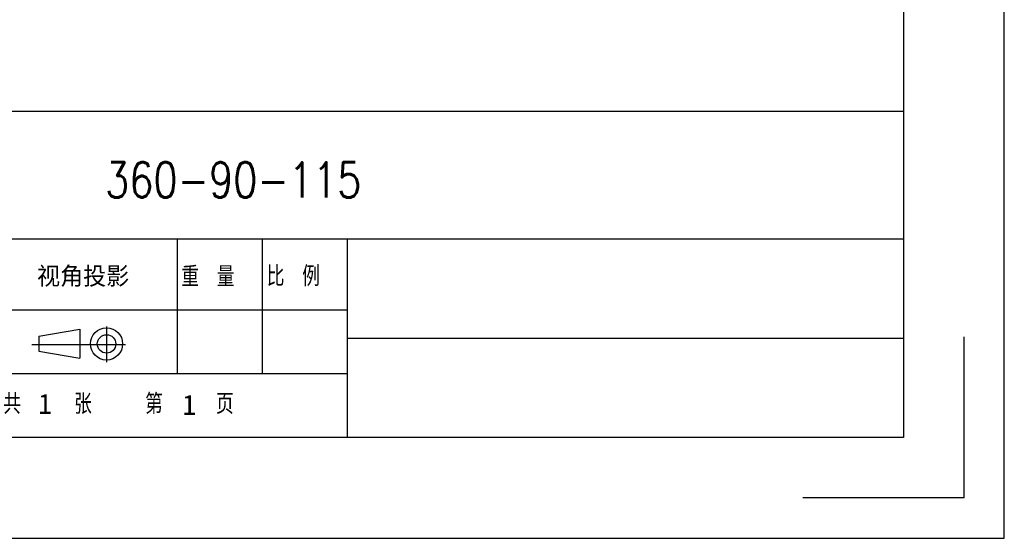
# Model space of a CAD drawing. Header units: millimetres. Extents: x -2787 to 4673, y -54 to 2046.
# Tile 107 of 124: x 3695 to 4673, y -54 to 460. Entities that reach past the tile are written whole.
import ezdxf

# ---------------------------------------------------------------- set-up
doc = ezdxf.new("R2010")
doc.units = ezdxf.units.MM
doc.header["$LTSCALE"] = 81.675
doc.layers.get('0').update_dxf_attribs({"linetype": 'CONTINUOUS'})
doc.styles.get("Standard").update_dxf_attribs({"font": 'SIMPLEX.SHX', "width": 0.8})
doc.styles.add('TEXTSTYLE_2', font='hyswlongfangsong.ttf')
doc.styles.add('TEXTSTYLE_3', font='txt')

msp = doc.modelspace()

# ---------------------------------------------------------------- linework, layer by layer
at = {"color": 3}
for p, q in [((4672.847, -54.329), (4672.847, 2045.671)), ((3714.446, 146.202), (3755.334, 153.03)), ((3755.334, 153.03), (3755.334, 124.352)), ((3714.446, 146.202), (3714.446, 131.18)), ((3714.446, 131.18), (3755.334, 124.352)), ((1702.847, -54.329), (4672.847, -54.329))]:
    msp.add_line(p, q, dxfattribs=at)
at = {"color": 7}
for p, q in [((4572.847, 1945.671), (4572.847, 45.671)), ((4572.847, 605.671), (4572.847, 45.671)), ((3147.093, 369.436), (4572.847, 369.436)), ((3147.093, 242.745), (4572.847, 242.745)), ((3852.009, 109.017), (3852.009, 242.745)), ((3936.469, 109.017), (3936.469, 242.745)), ((4020.929, 45.671), (4020.929, 242.745)), ((3147.093, 172.362), (4020.929, 172.362)), ((4020.929, 144.208), (4572.847, 144.208)), ((4632.847, -14.329), (4632.847, 145.671)), ((3147.093, 109.017), (4020.929, 109.017)), ((4572.847, 45.671), (1802.847, 45.671)), ((4572.847, 45.671), (2772.847, 45.671)), ((4632.847, -14.329), (4472.847, -14.329))]:
    msp.add_line(p, q, dxfattribs=at)
at = {"color": 2}
for p, q in [((3781.704, 155.86), (3781.704, 120.555)), ((3800.456, 137.563), (3707.693, 137.62))]:
    msp.add_line(p, q, dxfattribs=at)
at = {"color": 3}
for radius in [15.967, 9.156]:
    msp.add_circle((3781.704, 138.524), radius, dxfattribs=at)

# ---------------------------------------------------------------- texts
at = {"color": 2, "insert": (3780.26, 318.713), "char_height": 35, "width": 630, "attachment_point": 1, "line_spacing_factor": 0.9}
msp.add_mtext('360-90-115', dxfattribs=at)
at = {"color": 7, "char_height": 17.5959, "attachment_point": 1}
for s, insert, width, style in [('视角投影', (3712.726, 214.738), 150.53527, 'TEXTSTYLE_3'), ('重\u3000量', (3855.907, 214.761), 79.68718, 'TEXTSTYLE_2'), ('比\u3000例', (3940.733, 215.251), 79.78831, 'TEXTSTYLE_2'), ('共\u3000\u3000\u3000张\u3000\u3000\u3000第\u3000\u3000\u3000页', (3679.194, 88.538), 345.6482, 'TEXTSTYLE_2')]:
    msp.add_mtext(s, dxfattribs=dict(at, insert=insert, width=width, style=style))
at = {"color": 2, "char_height": 20, "width": 14.29658, "attachment_point": 1, "line_spacing_factor": 0.9, "style": 'TEXTSTYLE_3'}
for insert in [(3713.91, 89.117), (3857.056, 88.108)]:
    msp.add_mtext('1', dxfattribs=dict(at, insert=insert))

doc.saveas('drawing.dxf')
